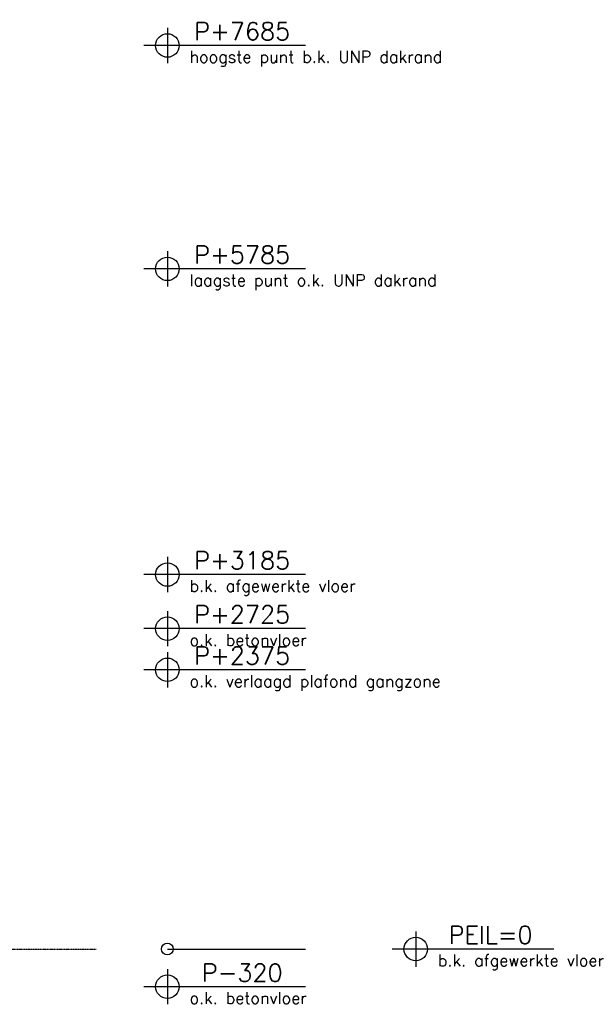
# Model space of a CAD drawing. Header units: millimetres. Extents: x -196137 to 115258, y -76805 to 9942.
# Tile 38 of 56: x 110367 to 115258, y -70277 to -61903. Entities that reach past the tile are written whole.
import ezdxf

# ---------------------------------------------------------------- set-up
doc = ezdxf.new("R2010")
doc.units = ezdxf.units.MM
doc.header["$LTSCALE"] = 0.5
doc.header["$PDMODE"] = 3
doc.header["$PDSIZE"] = 100
doc.linetypes.add('HIDDEN2', pattern=[4.7625, 3.175, -1.5875])
doc.layers.add('hulplijn', color=140, linetype='Continuous', plot=False)
for name, color, linetype in [('maat 1.5mm', 210, 'Continuous'), ('pen 0.05mm', 7, 'Continuous'), ('pen 0.20mm', 2, 'Continuous'), ('tekst 1.0mm', 7, 'Continuous'), ('tekst 1.5mm', 210, 'Continuous')]:
    doc.layers.add(name, color=color, linetype=linetype)
doc.styles.add('1.0mm tekst', font='romans.shx', dxfattribs={"height": 1})
doc.styles.add('1.5mm tekst', font='romans.shx', dxfattribs={"height": 1.5})
doc.dimstyles.new('peilmaat', dxfattribs={"dimtxt": 1.5, "dimasz": 1, "dimexe": 1.25, "dimexo": 0.625, "dimgap": 0.01, "dimtad": 0, "dimtih": 1, "dimtoh": 1, "dimdec": 0, "dimtxsty": '1.5mm tekst', "dimcen": 2.5, "dimse1": 1, "dimse2": 1, "dimsd1": 1, "dimsd2": 1, "dimclrd": 7, "dimclrt": 256, "dimadec": 0, "dimazin": 0, "dimtfac": 1, "dimtdec": 0, "dimtmove": 0, "dimatfit": 2, "dimfxl": 1, "dimarcsym": 0})

# ---------------------------------------------------------------- blocks, each defined once
blk = doc.blocks.new('*D247')
at = {"layer": 'defpoints', "color": 0, "transparency": 16777216}
for p in [(0, 2375), (107.9, 2375), (0, 0)]:
    blk.add_point(p, dxfattribs=at)
at = {"layer": 'maat 1.5mm', "transparency": 16777216, "insert": (637.5, 2496.1), "char_height": 150, "attachment_point": 5, "style": '1.5mm tekst'}
blk.add_mtext('P+2375', dxfattribs=at)
blk = doc.blocks.new('*D245')
at = {"layer": 'defpoints', "color": 0, "transparency": 16777216}
for p in [(0, 0), (0, -320), (637.5, -320)]:
    blk.add_point(p, dxfattribs=at)
at = {"layer": 'maat 1.5mm', "transparency": 16777216, "insert": (637.5, -201.3), "char_height": 150, "attachment_point": 5, "style": '1.5mm tekst'}
blk.add_mtext('P-320', dxfattribs=at)
blk = doc.blocks.new('peil0-100-GVA')
at = {"layer": 'pen 0.05mm'}
for p, q in [((0, 150), (0, -150)), ((1175, 0), (-200, 0))]:
    blk.add_line(p, q, dxfattribs=at)
blk.add_circle((0, 0), 100, dxfattribs=at)
at = {"layer": 'tekst 1.0mm', "style": '1.0mm tekst'}
blk.add_attdef('OMSCHRIJVING', (188.3, -146.6), '', height=100, dxfattribs=at)
at = {"layer": 'tekst 1.5mm', "insert": (637.5, 120.2), "char_height": 150, "width": 1133.702, "attachment_point": 5, "style": '1.5mm tekst'}
blk.add_mtext('PEIL=0', dxfattribs=at)
blk = doc.blocks.new('*D249')
at = {"layer": 'defpoints', "color": 0, "transparency": 16777216}
for p in [(0, 2725), (107.9, 2725), (0, 0)]:
    blk.add_point(p, dxfattribs=at)
at = {"layer": 'maat 1.5mm', "transparency": 16777216, "insert": (637.5, 2846.1), "char_height": 150, "attachment_point": 5, "style": '1.5mm tekst'}
blk.add_mtext('P+2725', dxfattribs=at)
blk = doc.blocks.new('*D251')
at = {"layer": 'defpoints', "color": 0, "transparency": 16777216}
for p in [(0, 3185), (107.9, 3185), (0, 0)]:
    blk.add_point(p, dxfattribs=at)
at = {"layer": 'maat 1.5mm', "transparency": 16777216, "insert": (637.5, 3306.1), "char_height": 150, "attachment_point": 5, "style": '1.5mm tekst'}
blk.add_mtext('P+3185', dxfattribs=at)
blk = doc.blocks.new('*D253')
at = {"layer": 'defpoints', "color": 0, "transparency": 16777216}
for p in [(0, 5785), (107.9, 5785), (0, 0)]:
    blk.add_point(p, dxfattribs=at)
at = {"layer": 'maat 1.5mm', "transparency": 16777216, "insert": (637.5, 5906.1), "char_height": 150, "attachment_point": 5, "style": '1.5mm tekst'}
blk.add_mtext('P+5785', dxfattribs=at)
blk = doc.blocks.new('*D255')
at = {"layer": 'defpoints', "color": 0, "transparency": 16777216}
for p in [(0, 7685), (107.9, 7685), (0, 0)]:
    blk.add_point(p, dxfattribs=at)
at = {"layer": 'maat 1.5mm', "transparency": 16777216, "insert": (637.5, 7806.1), "char_height": 150, "attachment_point": 5, "style": '1.5mm tekst'}
blk.add_mtext('P+7685', dxfattribs=at)
blk = doc.blocks.new('*U246')
at = {"layer": 'hulplijn'}
blk.add_line((0, 0), (1175, 0), dxfattribs=at)
blk.add_circle((0, 0), 50, dxfattribs=at)
at = {"layer": 'pen 0.05mm'}
for p, q in [((0, 2525), (0, 2225)), ((1175, 2375), (-200, 2375))]:
    blk.add_line(p, q, dxfattribs=at)
blk.add_circle((0, 2375), 100, dxfattribs=at)
at = {"layer": 'tekst 1.0mm', "style": '1.0mm tekst'}
blk.add_attdef('OMSCHRIJVING', (188.3, 2228.4), '', height=100, dxfattribs=at)
at = {"layer": 'maat 1.5mm'}
dim = blk.add_linear_dim(base=(107.9, 2375), p1=(0, 0), p2=(0, 2375), angle=90, dimstyle='peilmaat', override={"dimscale": 0, "dimpost": 'P+<>'}, dxfattribs=at)
dim.commit()
dim.dimension.update_dxf_attribs({"geometry": '*D247', "text_midpoint": (637.5, 2496.1), "dimtype": 160})
blk = doc.blocks.new('*U244')
at = {"layer": 'hulplijn'}
blk.add_line((0, 0), (1175, 0), dxfattribs=at)
blk.add_circle((0, 0), 50, dxfattribs=at)
at = {"layer": 'pen 0.05mm'}
for p, q in [((0, -170), (0, -470)), ((1175, -320), (-200, -320))]:
    blk.add_line(p, q, dxfattribs=at)
blk.add_circle((0, -320), 100, dxfattribs=at)
at = {"layer": 'tekst 1.0mm', "style": '1.0mm tekst'}
blk.add_attdef('OMSCHRIJVING', (188.3, -466.6), '', height=100, dxfattribs=at)
at = {"layer": 'maat 1.5mm'}
dim = blk.add_linear_dim(base=(637.5, -320), p1=(0, 0), p2=(0, -320), angle=90, dimstyle='peilmaat', override={"dimscale": 0, "dimpost": 'P-<>'}, dxfattribs=at)
dim.commit()
dim.dimension.update_dxf_attribs({"geometry": '*D245', "text_midpoint": (637.5, -201.3), "dimtype": 160})
blk = doc.blocks.new('*U248')
at = {"layer": 'hulplijn'}
blk.add_line((0, 0), (1175, 0), dxfattribs=at)
blk.add_circle((0, 0), 50, dxfattribs=at)
at = {"layer": 'pen 0.05mm'}
for p, q in [((0, 2875), (0, 2575)), ((1175, 2725), (-200, 2725))]:
    blk.add_line(p, q, dxfattribs=at)
blk.add_circle((0, 2725), 100, dxfattribs=at)
at = {"layer": 'tekst 1.0mm', "style": '1.0mm tekst'}
blk.add_attdef('OMSCHRIJVING', (188.3, 2578.4), '', height=100, dxfattribs=at)
at = {"layer": 'maat 1.5mm'}
dim = blk.add_linear_dim(base=(107.9, 2725), p1=(0, 0), p2=(0, 2725), angle=90, dimstyle='peilmaat', override={"dimscale": 0, "dimpost": 'P+<>'}, dxfattribs=at)
dim.commit()
dim.dimension.update_dxf_attribs({"geometry": '*D249', "text_midpoint": (637.5, 2846.1), "dimtype": 160})
blk = doc.blocks.new('*U250')
at = {"layer": 'hulplijn'}
blk.add_line((0, 0), (1175, 0), dxfattribs=at)
blk.add_circle((0, 0), 50, dxfattribs=at)
at = {"layer": 'pen 0.05mm'}
for p, q in [((0, 3335), (0, 3035)), ((1175, 3185), (-200, 3185))]:
    blk.add_line(p, q, dxfattribs=at)
blk.add_circle((0, 3185), 100, dxfattribs=at)
at = {"layer": 'tekst 1.0mm', "style": '1.0mm tekst'}
blk.add_attdef('OMSCHRIJVING', (188.3, 3038.4), '', height=100, dxfattribs=at)
at = {"layer": 'maat 1.5mm'}
dim = blk.add_linear_dim(base=(107.9, 3185), p1=(0, 0), p2=(0, 3185), angle=90, dimstyle='peilmaat', override={"dimscale": 0, "dimpost": 'P+<>'}, dxfattribs=at)
dim.commit()
dim.dimension.update_dxf_attribs({"geometry": '*D251', "text_midpoint": (637.5, 3306.1), "dimtype": 160})
blk = doc.blocks.new('*U252')
at = {"layer": 'hulplijn'}
blk.add_line((0, 0), (1175, 0), dxfattribs=at)
blk.add_circle((0, 0), 50, dxfattribs=at)
at = {"layer": 'pen 0.05mm'}
for p, q in [((0, 5935), (0, 5635)), ((1175, 5785), (-200, 5785))]:
    blk.add_line(p, q, dxfattribs=at)
blk.add_circle((0, 5785), 100, dxfattribs=at)
at = {"layer": 'tekst 1.0mm', "style": '1.0mm tekst'}
blk.add_attdef('OMSCHRIJVING', (188.3, 5638.4), '', height=100, dxfattribs=at)
at = {"layer": 'maat 1.5mm'}
dim = blk.add_linear_dim(base=(107.9, 5785), p1=(0, 0), p2=(0, 5785), angle=90, dimstyle='peilmaat', override={"dimscale": 0, "dimpost": 'P+<>'}, dxfattribs=at)
dim.commit()
dim.dimension.update_dxf_attribs({"geometry": '*D253', "text_midpoint": (637.5, 5906.1), "dimtype": 160})
blk = doc.blocks.new('*U254')
at = {"layer": 'hulplijn'}
blk.add_line((0, 0), (1175, 0), dxfattribs=at)
blk.add_circle((0, 0), 50, dxfattribs=at)
at = {"layer": 'pen 0.05mm'}
for p, q in [((0, 7835), (0, 7535)), ((1175, 7685), (-200, 7685))]:
    blk.add_line(p, q, dxfattribs=at)
blk.add_circle((0, 7685), 100, dxfattribs=at)
at = {"layer": 'tekst 1.0mm', "style": '1.0mm tekst'}
blk.add_attdef('OMSCHRIJVING', (188.3, 7538.4), '', height=100, dxfattribs=at)
at = {"layer": 'maat 1.5mm'}
dim = blk.add_linear_dim(base=(107.9, 7685), p1=(0, 0), p2=(0, 7685), angle=90, dimstyle='peilmaat', override={"dimscale": 0, "dimpost": 'P+<>'}, dxfattribs=at)
dim.commit()
dim.dimension.update_dxf_attribs({"geometry": '*D255', "text_midpoint": (637.5, 7806.1), "dimtype": 160})

msp = doc.modelspace()

# ---------------------------------------------------------------- linework, layer by layer
at = {"layer": 'pen 0.20mm', "linetype": 'HIDDEN2'}
msp.add_line((76361.6, -69807.1), (111019.3, -69807.1), dxfattribs=at)

# ---------------------------------------------------------------- block references
for name, p, values in [('*U254', (111624.2, -69807.1), {'OMSCHRIJVING': 'hoogste punt b.k. UNP dakrand'}), ('*U252', (111624.2, -69807.1), {'OMSCHRIJVING': 'laagste punt o.k. UNP dakrand'}), ('*U250', (111624.2, -69807.1), {'OMSCHRIJVING': 'b.k. afgewerkte vloer'}), ('*U248', (111624.2, -69807.1), {'OMSCHRIJVING': 'o.k. betonvloer'}), ('*U246', (111624.2, -69807.1), {'OMSCHRIJVING': 'o.k. verlaagd plafond gangzone'}), ('peil0-100-GVA', (113738.3, -69807.1), {'OMSCHRIJVING': 'b.k. afgewerkte vloer'}), ('*U244', (111624.2, -69807.1), {'OMSCHRIJVING': 'o.k. betonvloer'})]:
    msp.add_blockref(name, p).add_auto_attribs(values)

doc.saveas('drawing.dxf')
